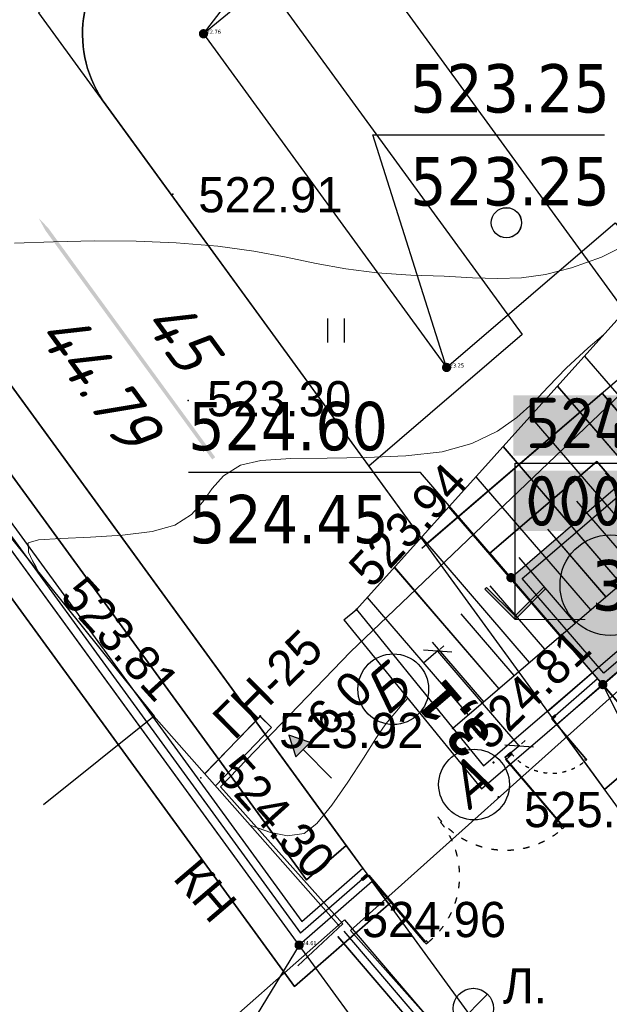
# Model space of a CAD drawing. Header units: millimetres. Extents: x 767170 to 66149698, y -983507 to 2493658.
# Tile 237 of 256: x 3332148 to 3346774, y -739359 to -714908. Entities that reach past the tile are written whole.
import ezdxf
from ezdxf.enums import TextEntityAlignment as Align

# ---------------------------------------------------------------- set-up
doc = ezdxf.new("R2010")
doc.units = ezdxf.units.MM
for name, pattern in [('ACAD_ISO03W100', [30, 12, -18]), ('Д_ТРОТ_ТРУБА', [3, 1.5, -1.5]), ('Контура низ откосов  Штриховая 0.1-0.5 - - - - - - -', [0.6, 0.1, -0.5])]:
    doc.linetypes.add(name, pattern=pattern)
for name, color, linetype in [('(004) Точки рельефа', 7, 'Continuous'), ('(004a) Точки рельефа (отк.)', 7, 'Continuous'), ('(007) Здания', 7, 'Continuous'), ('(011) Колодцы', 7, 'Continuous'), ('(013) Газ', 30, 'ИК_Газопровод -------г--------'), ('(022) Возд. Линии', 7, 'Continuous'), ('(025) Дорога', 7, 'Continuous'), ('(031) Горизонтали', 42, 'Continuous'), ('(035) Откосы', 7, 'Continuous'), ('(036) Растительность', 7, 'Continuous'), ('(038) Деревья', 7, 'Continuous'), ('(040) Ограда', 7, 'Continuous'), ('GLUXOY OG', 7, 'Continuous'), ('METALL OG', 7, 'Continuous'), ('R_Loyiha_SRF-BND', 7, 'Continuous'), ('V_GRADEMARKER', 6, 'Continuous'), ('V_Loyiha_OPOR-PNT', 7, 'Continuous'), ('Пикет', 7, 'Continuous')]:
    doc.layers.add(name, color=color, linetype=linetype)
doc.layers.add('ВВГ 3х2.5', color=5, linetype='Continuous', lineweight=40)
doc.layers.add('ГТ_ОТМЕТКА НУЛЯ', color=7, linetype='Continuous', lineweight=25)
doc.styles.add('BM-431', font='txt')
doc.styles.add('D-431', font='txt')
doc.styles.add('ESKD1', font='eskd1.shx', dxfattribs={"width": 1.2, "oblique": 14.994305})
doc.styles.add('FAYZXON', font='GOTHICB.TTF')
doc.styles.add('GOST-2.304_Type-B', font='GOST_Common.ttf')
doc.styles.add('P-131', font='txt')
doc.styles.add('S', font='txtwr', dxfattribs={"oblique": 15})
doc.styles.get("Standard").update_dxf_attribs({"font": 'isocpeui.ttf'})
doc.styles.add('Tahoma', font='tahoma.ttf')
doc.linetypes.add('FENCELINE1', pattern='A,6.35,-2.54,[133,ltypeshp.shx,S=2.54,R=0,X=-2.54,Y=0],-2.54,25.4', length=36.83)
doc.linetypes.add('GAZ_VOZDUSH', pattern='A,1,-2,["~",Standard,S=3,R=0,X=-1.5,Y=-1.5],-1,10', length=14)
doc.linetypes.add('ИК_Газопровод -------г--------', pattern='A,9,-0.6,["Г",Standard,S=1.2,R=0,X=0,Y=-0.6],-1.2', length=10.8)
doc.linetypes.add('ОГРАДА_БЕТ', pattern='A,4,["|",Standard,S=0.8,R=0,X=0,Y=-0.8],4', length=8)
doc.linetypes.add('ОГРАДА_ГЛИН', pattern='A,4,["|",Standard,S=0.8,R=0,X=0,Y=-0.8],0.5,["|",Standard,S=0.8,R=0,X=0,Y=-0.8],3.5', length=8)
doc.linetypes.add('ОГРАДА_М_1М', pattern='A,2.5,["о",Standard,S=1,R=0,X=0,Y=-0.35],0.5,["0",Standard,S=0.5,R=0,X=-0.3,Y=-0.25],2.5', length=5.5)
doc.dimstyles.new('MAGENTA genplan dimension', dxfattribs={"dimtxt": 1000, "dimasz": 500, "dimexe": 200, "dimexo": 300, "dimgap": 100, "dimtad": 1, "dimdec": 1, "dimlfac": 0.001, "dimzin": 1, "dimtxsty": 'FAYZXON', "dimblk": 'OBLIQUE', "dimcen": 0, "dimclrd": 142, "dimclre": 142, "dimclrt": 6, "dimadec": 0, "dimazin": 0, "dimtfac": 1, "dimtdec": 1, "dimtmove": 0, "dimatfit": 3, "dimldrblk": 'OBLIQUE', "dimfxl": 1, "dimlwd": 30, "dimlwe": 30, "dimarcsym": 0})

# ---------------------------------------------------------------- blocks, each defined once
blk = doc.blocks.new('d')
at = {"layer": '(038) Деревья'}
blk.add_ellipse((0, 0), major_axis=(0.265, 0.265), ratio=1, start_param=5.497787, end_param=11.780972, dxfattribs=at)
blk = doc.blocks.new('I04010')
for p, q in [((-0.412273, 0.007146), (-0.412273, 1.207146)), ((0.387727, 1.207146), (0.387727, 0.007146))]:
    blk.add_line(p, q)
blk = doc.blocks.new('I01171-flat-6')
at = {"layer": '(011) Колодцы'}
blk.add_line((-0.349, -0.361), (0.349, 0.351), dxfattribs=at)
blk.add_circle((0, 0), 0.5, dxfattribs=at)
at = {"color": 4, "style": 'S', "oblique": 15}
blk.add_attdef('Z', (0.547, 0.808), '', height=1, rotation=90, dxfattribs=at)
blk = doc.blocks.new('wef-flat-8')
at = {"layer": '(025) Дорога', "linetype": 'Д_ТРОТ_ТРУБА'}
blk.add_hatch(color=0, dxfattribs=at).paths.add_polyline_path([(-1751554.747, -1402386.181), (-1751554.392, -1402385.83), (-1751554.921, -1402385.65)])
at = {"layer": '(022) Возд. Линии', "color": 0}
for points in [[(-1751554.921, -1402385.65), (-1751554.747, -1402386.181)], [(-1751553.867, -1402386.717), (-1751554.569, -1402386.006)]]:
    blk.add_lwpolyline(points, dxfattribs=at)
at = {"layer": '(025) Дорога', "color": 0, "linetype": 'Д_ТРОТ_ТРУБА'}
blk.add_lwpolyline([(-1751554.747, -1402386.181), (-1751554.392, -1402385.83), (-1751554.921, -1402385.65), (-1751554.747, -1402386.181)], close=True, dxfattribs=at)
blk.add_lwpolyline([(-1751554.747, -1402386.181), (-1751554.392, -1402385.83)], dxfattribs=at)
blk = doc.blocks.new('Topo Xos')
at = {"layer": '(004) Точки рельефа', "color": 7, "linetype": 'ByBlock', "lineweight": -2, "transparency": 16777216}
for p in [(-16.812, -147.631), (-16.429, -152.75), (-12.255, -157.943), (-17.271, -160.588), (-9.862, -160.886), (-16.116, -162.12), (-8.727, -162.599), (-12.696, -165.781)]:
    blk.add_point(p, dxfattribs=at)
at = {"layer": '(004a) Точки рельефа (отк.)', "color": 7, "linetype": 'ByBlock', "lineweight": -2, "transparency": 16777216}
blk.add_point((-14.645, -160.595), dxfattribs=at)
at = {"layer": '(007) Здания', "ltscale": 600, "transparency": 16777216}
for points in [[(-31.83, -142.262), (-30.121, -144.58), (-17.271, -160.588), (-20.017, -162.792)], [(-17.277, -160.592), (-12.696, -165.781), (-16.444, -169.09)]]:
    blk.add_lwpolyline(points, dxfattribs=at)
at = {"layer": '(013) Газ', "linetype": 'GAZ_VOZDUSH', "ltscale": 600, "transparency": 16777216, "flags": 128}
for points in [[(42.824, -105.462), (37.439, -110.659), (15.198, -132.624), (-12.398, -158.997), (-15.624, -162.344), (-12.587, -165.746), (-13.71, -166.794)], [(-5.51, -159.742), (-12.404, -165.914), (-6.717, -172.301), (-11.078, -176.184)]]:
    blk.add_lwpolyline(points, dxfattribs=at)
at = {"layer": '(031) Горизонтали', "color": 42, "linetype": 'Continuous', "lineweight": 0, "ltscale": 600, "transparency": 16777216}
for points in [[(-20.74, -148.842), (-19.766, -148.808), (-18.748, -148.79), (-17.721, -148.796), (-16.722, -148.833), (-15.691, -148.92), (-14.798, -149.047), (-13.999, -149.195), (-13.252, -149.346), (-12.514, -149.482), (-11.744, -149.585), (-10.9, -149.636), (-10.077, -149.666), (-9.374, -149.702), (-8.749, -149.722), (-8.159, -149.703), (-7.562, -149.623), (-6.915, -149.46), (-6.177, -149.192), (-5.56, -148.888)], [(-20.143, -157.01), (-20.157, -156.974), (-20.201, -156.889), (-20.288, -156.736), (-20.391, -156.516), (-20.393, -156.283), (-20.143, -156.214), (-19.589, -156.176), (-18.853, -156.144), (-18.055, -156.095), (-17.317, -156.005), (-16.762, -155.85), (-16.348, -155.582), (-16.067, -155.267), (-15.829, -154.936), (-15.547, -154.624), (-15.133, -154.361), (-14.625, -154.245), (-13.881, -154.196), (-12.98, -154.182), (-12.002, -154.17), (-11.025, -154.128), (-10.129, -154.023), (-9.393, -153.822), (-8.756, -153.51), (-8.271, -153.176), (-7.87, -152.81), (-7.486, -152.405), (-7.052, -151.952), (-6.5, -151.445), (-6.12, -151.119)], [(-14.888, -163.298), (-14.687, -163.372), (-14.381, -163.48), (-13.966, -163.564), (-13.551, -163.505), (-13.238, -163.258), (-12.863, -162.8), (-12.464, -162.226), (-12.081, -161.635), (-11.754, -161.122), (-11.522, -160.785), (-11.301, -160.513), (-11.123, -160.306), (-10.981, -160.143)]]:
    blk.add_lwpolyline(points, dxfattribs=at)
at = {"layer": '(035) Откосы', "ltscale": 600, "transparency": 16777216}
for p, q in [((-6.595, -151.647), (-3.415, -155.347)), ((-7.269, -152.397), (-4.174, -155.999)), ((-7.943, -153.146), (-4.932, -156.65)), ((-8.617, -153.896), (-5.691, -157.302)), ((-9.291, -154.646), (-6.449, -157.954)), ((-6.079, -154.548), (-4.553, -156.325)), ((-6.796, -155.249), (-5.311, -156.976)), ((-9.965, -155.396), (-7.207, -158.605)), ((-7.512, -155.949), (-6.07, -157.628)), ((-10.639, -156.145), (-7.966, -159.257)), ((-8.228, -156.65), (-6.828, -158.279)), ((-11.313, -156.895), (-8.724, -159.908)), ((-8.944, -157.351), (-7.587, -158.931)), ((-11.987, -157.645), (-9.483, -160.56)), ((-9.66, -158.051), (-8.345, -159.583)), ((-10.377, -158.752), (-9.103, -160.234))]:
    blk.add_line(p, q, dxfattribs=at)
at = {"layer": '(035) Откосы', "linetype": 'Контура низ откосов  Штриховая 0.1-0.5 - - - - - - -', "ltscale": 600, "transparency": 16777216}
blk.add_lwpolyline([(14.281, -85.984), (20.727, -96.133), (32.163, -108.435), (36.083, -115.573), (35.908, -115.901), (35.074, -116.729), (19.635, -127.666), (6.134, -137.179), (-1.835, -146.353), (-12.255, -157.943)], dxfattribs=at)
at = {"layer": '(035) Откосы', "ltscale": 600, "transparency": 16777216}
blk.add_lwpolyline([(-9.862, -160.886), (2.903, -149.919), (7.746, -142.538), (25.311, -130.903), (40.01, -117.334), (40.328, -116.97), (40.386, -116.493), (34.649, -107.716), (22.507, -95.526), (14.281, -85.984)], dxfattribs=at)
at = {"layer": '(040) Ограда', "linetype": 'ОГРАДА_БЕТ', "ltscale": 600, "transparency": 16777216, "flags": 128}
for points in [[(-12.255, -157.943), (-9.862, -160.886), (-9.1, -161.822), (44.525, -115.774)], [(-12.565, -158.195), (-12.255, -157.943)], [(-16.018, -162.018), (-14.645, -160.595)]]:
    blk.add_lwpolyline(points, dxfattribs=at)
at = {"layer": '(040) Ограда', "ltscale": 600, "transparency": 16777216}
blk.add_lwpolyline([(-12.565, -158.195), (-10.172, -161.138), (-9.151, -162.393), (44.786, -116.077)], dxfattribs=at)
at = {"layer": '(040) Ограда', "ltscale": 600, "transparency": 16777216, "flags": 128}
for points in [[(-14.645, -160.595), (-14.357, -160.872)], [(-15.752, -162.319), (-14.357, -160.872)], [(-12.696, -165.78), (-12.546, -165.648), (-7.282, -171.823), (-11.087, -175.067)], [(-12.718, -166.062), (-7.846, -171.778), (-11.346, -174.762)]]:
    blk.add_lwpolyline(points, dxfattribs=at)
at = {"layer": '(040) Ограда', "linetype": 'ОГРАДА_М_1М', "ltscale": 600, "transparency": 16777216, "flags": 128}
blk.add_lwpolyline([(-12.566, -165.933), (-7.564, -171.8), (-11.216, -174.914)], dxfattribs=at)
at = {"layer": '(022) Возд. Линии', "transparency": 16777216}
for name, p in [('wef-flat-8', (1751540.992, 1402224.584)), ('I01171-flat-6', (-9.353, -167.849))]:
    blk.add_blockref(name, p, dxfattribs=at)
at = {"layer": '(036) Растительность', "linetype": 'Continuous', "transparency": 16777216, "xscale": 0.5, "yscale": 0.5, "zscale": 0.5}
blk.add_blockref('I04010', (-12.753, -151.319), dxfattribs=at)
at = {"layer": '(038) Деревья', "linetype": 'Continuous', "transparency": 16777216}
blk.add_blockref('d', (-8.532, -148.338), dxfattribs=at)
at = {"layer": '(004) Точки рельефа', "linetype": 'ByBlock', "transparency": 16777216, "char_height": 0.875, "attachment_point": 4, "style": 'D-431'}
for s, insert in [('522.91', (-16.175, -147.648)), ('523.30', (-15.961, -152.714)), ('525.14', (-8.097, -162.916)), ('524.96', (-12.118, -165.647))]:
    blk.add_mtext(s, dxfattribs=dict(at, insert=insert))
for s, insert, rotation in [('523.94', (-12.191, -157.15), 46.944), ('523.81', (-19.315, -157.345), 312.1815), ('524.81', (-9.251, -161.164), 43.9128), ('524.30', (-15.449, -161.753), 312.0803)]:
    blk.add_mtext(s, dxfattribs=dict(at, insert=insert, rotation=rotation))
at = {"layer": '(004a) Точки рельефа (отк.)', "linetype": 'ByBlock', "transparency": 16777216, "insert": (-14.171, -160.953), "char_height": 0.875, "attachment_point": 4, "style": 'D-431'}
blk.add_mtext('523.92', dxfattribs=at)
at = {"layer": '(007) Здания', "transparency": 16777216, "style": 'P-131'}
blk.add_text('КН', height=0.88, rotation=310.4615, dxfattribs=at).set_placement((-16.832, -164.62))
at = {"layer": '(011) Колодцы', "transparency": 16777216, "style": 'BM-431'}
blk.add_text('Л.', height=0.875, dxfattribs=at).set_placement((-8.62, -167.726))
at = {"layer": '(013) Газ', "color": 0, "linetype": 'Continuous', "transparency": 16777216, "style": 'BM-431'}
for s, p in [('ГН-25', (-15.279, -161.216)), ('6.0', (-12.945, -161.153))]:
    blk.add_text(s, height=0.875, rotation=44.6423, dxfattribs=at).set_placement(p)
blk = doc.blocks.new('_Oblique')
at = {"color": 0, "linetype": 'ByBlock', "lineweight": -2}
blk.add_line((-0.5, -0.5), (0.5, 0.5), dxfattribs=at)
blk = doc.blocks.new('*D294')
at = {"color": 142, "lineweight": 30, "transparency": 16777216}
for p, q in [((1989123, -731441), (1989123, -731185)), ((1992223, -731441), (1992223, -731185)), ((1989123, -731385), (1992223, -731385))]:
    blk.add_line(p, q, dxfattribs=at)
at = {"color": 142, "lineweight": 30, "transparency": 16777216, "xscale": 500, "yscale": 500, "zscale": 500, "rotation": 180}
blk.add_blockref('_Oblique', (1989123, -731385), dxfattribs=at)
at = {"color": 142, "lineweight": 30, "transparency": 16777216, "xscale": 500, "yscale": 500, "zscale": 500}
blk.add_blockref('_Oblique', (1992223, -731385), dxfattribs=at)
at = {"color": 6, "transparency": 16777216, "insert": (1990673, -730689), "char_height": 1000, "attachment_point": 5, "style": 'FAYZXON'}
blk.add_mtext('3,1', dxfattribs=at)
blk = doc.blocks.new('*D295')
at = {"color": 142, "lineweight": 30, "transparency": 16777216}
for p, q in [((1986356, -727461), (1986356, -724361)), ((1986433, -724361), (1986556, -724361)), ((1986433, -727461), (1986556, -727461))]:
    blk.add_line(p, q, dxfattribs=at)
at = {"color": 142, "lineweight": 30, "transparency": 16777216, "xscale": 500, "yscale": 500, "zscale": 500}
for p, rotation in [((1986356, -724361), 90), ((1986356, -727461), 270)]:
    blk.add_blockref('_Oblique', p, dxfattribs=dict(at, rotation=rotation))
at = {"color": 6, "transparency": 16777216, "insert": (1985661, -725911), "char_height": 1000, "attachment_point": 5, "rotation": 90, "style": 'FAYZXON'}
blk.add_mtext('3,1', dxfattribs=at)
blk = doc.blocks.new('A$C086e4636')
at = {"color": 0, "lineweight": 30, "ltscale": 400}
for points in [[(-2733, 65), (-2524, 65), (-2524, -6), (-2733, -6)], [(-2500, 0), (-2500, -2452), (-2524, -2452), (-2524, 0)], [(2534, 0), (2534, -2452), (2558, -2452), (2558, 0)], [(2767, 65), (2558, 65), (2558, -6), (2767, -6)], [(-2524, -2452), (-2524, -2518), (-2458, -2518), (-2458, -2452)], [(2558, -2452), (2558, -2518), (2492, -2518), (2492, -2452)]]:
    blk.add_lwpolyline(points, close=True, dxfattribs=at)
at = {"color": 0, "linetype": 'ACAD_ISO03W100', "lineweight": 25, "ltscale": 15}
for points in [[(0, 0, -0.433127), (-2458, -2518)], [(34, 0, 0.433127), (2492, -2518)]]:
    blk.add_lwpolyline(points, format="xyb", dxfattribs=at)
blk = doc.blocks.new('A$Cdc330da0')
at = {"color": 0, "lineweight": 30, "ltscale": 400}
for points in [[(-2570, 1291), (-2360, 1291), (-2360, 1220), (-2570, 1220)], [(141, 1226), (141, -1226), (164, -1226), (164, 1226)], [(374, 1291), (164, 1291), (164, 1220), (374, 1220)], [(164, -1226), (164, -1292), (98, -1292), (98, -1226)]]:
    blk.add_lwpolyline(points, close=True, dxfattribs=at)
at = {"color": 0, "linetype": 'ACAD_ISO03W100', "lineweight": 25, "ltscale": 15}
blk.add_lwpolyline([(-2360, 1226, 0.433127), (98, -1292)], format="xyb", dxfattribs=at)
blk = doc.blocks.new('A$C506b9f70')
at = {"color": 0, "ltscale": 400, "xscale": 1.230330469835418, "yscale": 1.230330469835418, "zscale": 1.230330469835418, "rotation": 179.9999999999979}
blk.add_blockref('A$C086e4636', (-371, -1573), dxfattribs=at)
at = {"color": 0, "xscale": 0.7338707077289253, "yscale": 0.7338707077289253, "zscale": 0.7338707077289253, "rotation": 180.000000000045}
blk.add_blockref('A$Cdc330da0', (-5507, -705), dxfattribs=at)
blk = doc.blocks.new('Eksplikatsia')
h = blk.add_hatch(color=2)
h.dxf.hatch_style = 1
edge = h.paths.add_edge_path()
edge.add_arc((0, 0), 1250, 0, 360)
at = {"lineweight": 30}
blk.add_circle((0, 0), 1250, dxfattribs=at)
at = {"color": 1}
blk.add_attdef('№', text='', height=1250, dxfattribs=at).set_placement((0, 0), align=Align.MIDDLE_CENTER)
blk = doc.blocks.new('*U1374')
at = {"layer": 'V_GRADEMARKER', "elevation": 524}
blk.add_lwpolyline([(-20.139, -148.217, 0, 0.486, 0), (-19.053, -149.71, 0.0923, 0.0923, 0), (-15.794, -154.188, 0.486, 0, 0)], format="xyseb", dxfattribs=at)
at = {"layer": 'V_GRADEMARKER', "style": 'ESKD1', "oblique": 14.9943, "width": 1.2}
for s, p in [('45', (-17.597, -150.769, 524)), ('44.79', (-20.228, -151.075, 524))]:
    blk.add_text(s, height=1.2, rotation=306.0466, dxfattribs=at).set_placement(p)
blk = doc.blocks.new('*U1385')
at = {"layer": 'V_Loyiha_OPOR-PNT', "elevation": 524.43}
blk.add_lwpolyline([(-8.42, -157.151), (-10.662, -154.541), (-16.423, -154.541)], dxfattribs=at)
at = {"layer": 'V_Loyiha_OPOR-PNT', "const_width": 0.115, "elevation": 524.43}
blk.add_lwpolyline([(-8.477, -157.151, 1), (-8.362, -157.151, 1)], format="xyb", close=True, dxfattribs=at)
at = {"layer": 'V_Loyiha_OPOR-PNT', "color": 1, "style": 'Tahoma'}
blk.add_text('524.60', height=1.2, dxfattribs=at).set_placement((-16.423, -153.987, 524.43))
at = {"layer": 'V_Loyiha_OPOR-PNT', "color": 5, "style": 'Tahoma'}
blk.add_text('524.45', height=1.2, dxfattribs=at).set_placement((-16.403, -156.295, 524.43))
blk = doc.blocks.new('*U1388')
at = {"layer": 'V_Loyiha_OPOR-PNT', "const_width": 0.115, "elevation": 524.59}
blk.add_lwpolyline([(-6.197, -159.806, 1), (-6.082, -159.806, 1)], format="xyb", close=True, dxfattribs=at)
at = {"layer": 'V_Loyiha_OPOR-PNT', "elevation": 524.59}
blk.add_lwpolyline([(-6.139, -159.806), (-3.458, -165.221), (2.31, -165.221)], dxfattribs=at)
at = {"layer": 'V_Loyiha_OPOR-PNT', "color": 1, "style": 'Tahoma'}
blk.add_text('524.60', height=1.2, dxfattribs=at).set_placement((-2.535, -164.667, 524.59))
at = {"layer": 'V_Loyiha_OPOR-PNT', "color": 5, "style": 'Tahoma'}
blk.add_text('525.17', height=1.2, dxfattribs=at).set_placement((-2.535, -166.974, 524.59))
blk = doc.blocks.new('*U1389')
at = {"layer": 'V_Loyiha_OPOR-PNT', "const_width": 0.115, "elevation": 524.61}
blk.add_lwpolyline([(-13.732, -166.277, 1), (-13.617, -166.277, 1)], format="xyb", close=True, dxfattribs=at)
at = {"layer": 'V_Loyiha_OPOR-PNT', "elevation": 524.61}
blk.add_lwpolyline([(-13.674, -166.277), (-17.005, -171.76), (-11.231, -171.76)], dxfattribs=at)
at = {"layer": 'V_Loyiha_OPOR-PNT', "color": 1, "style": 'Tahoma'}
blk.add_text('524.61', height=1.2, dxfattribs=at).set_placement((-16.081, -171.206, 524.61))
at = {"layer": 'V_Loyiha_OPOR-PNT', "color": 5, "style": 'Tahoma'}
blk.add_text('524.86', height=1.2, dxfattribs=at).set_placement((-16.081, -173.513, 524.61))
blk = doc.blocks.new('*U1402')
at = {"layer": 'V_Loyiha_OPOR-PNT', "elevation": 522.76}
blk.add_lwpolyline([(-16.047, -143.644), (-13.07, -139.761), (-7.296, -139.761)], dxfattribs=at)
at = {"layer": 'V_Loyiha_OPOR-PNT', "const_width": 0.115, "elevation": 522.76}
blk.add_lwpolyline([(-16.105, -143.644, 1), (-15.989, -143.644, 1)], format="xyb", close=True, dxfattribs=at)
at = {"layer": 'V_Loyiha_OPOR-PNT', "color": 1, "style": 'Tahoma'}
blk.add_text('522.76', height=1.2, dxfattribs=at).set_placement((-12.147, -139.207, 522.76))
at = {"layer": 'V_Loyiha_OPOR-PNT', "color": 5, "style": 'Tahoma'}
blk.add_text('522.76', height=1.2, dxfattribs=at).set_placement((-12.147, -141.514, 522.76))
blk = doc.blocks.new('*U1403')
at = {"layer": 'V_Loyiha_OPOR-PNT', "elevation": 523.25}
blk.add_lwpolyline([(-10.016, -151.931), (-11.843, -146.153), (-6.101, -146.153)], dxfattribs=at)
at = {"layer": 'V_Loyiha_OPOR-PNT', "const_width": 0.115, "elevation": 523.25}
blk.add_lwpolyline([(-10.073, -151.931, 1), (-9.958, -151.931, 1)], format="xyb", close=True, dxfattribs=at)
at = {"layer": 'V_Loyiha_OPOR-PNT', "color": 1, "style": 'Tahoma'}
blk.add_text('523.25', height=1.2, dxfattribs=at).set_placement((-10.92, -145.599, 523.25))
at = {"layer": 'V_Loyiha_OPOR-PNT', "color": 5, "style": 'Tahoma'}
blk.add_text('523.25', height=1.2, dxfattribs=at).set_placement((-10.92, -147.907, 523.25))
blk = doc.blocks.new('*U1518')
at = {"layer": 'R_Loyiha_SRF-BND'}
blk.add_polyline3d([(-45.328, -81.823, 519.715), (-29.378, -120.948, 521.28), (-20.48, -113.64, 521.85), (-24.287, -109.003, 520.91), (10.489, -80.444, 521.82), (34.603, -109.814, 524.28), (26.87, -116.163, 523.18), (23.066, -111.53, 522.38), (-16.047, -143.644, 522.76), (-10.016, -151.931, 523.25), (-5.836, -148.341, 522.85), (-0.297, -154.79, 525.47), (5.449, -160.828, 524.957), (-8.192, -173.81, 525.018), (-8.192, -173.81, 525.018), (-13.674, -166.277, 524.61), (-44.633, -123.738, 522.4), (-46.404, -121.305, 520.51), (-43.284, -118.626, 520.5), (-56.516, -86.165, 519.339), (-62.197, -66.264, 518.87)], dxfattribs=at)
at = {"layer": 'R_Loyiha_SRF-BND', "color": 170, "style": 'Tahoma'}
for s, p in [('522.76', (-16.047, -143.644, 522.76)), ('523.25', (-10.016, -151.931, 523.25)), ('524.61', (-13.674, -166.277, 524.61))]:
    blk.add_text(s, height=0.1, dxfattribs=at).set_placement(p)
blk = doc.blocks.new('*U1799')
at = {"layer": 'ГТ_ОТМЕТКА НУЛЯ', "linetype": 'Continuous', "lineweight": -3}
h = blk.add_hatch(color=256, dxfattribs=at)
h.dxf.hatch_style = 1
h.paths.add_polyline_path([(0.752, 0.756), (0, 0), (-0.756, 0.752), (-0.713, 0.795), (0, 0.085), (0.71, 0.798)])
at = {"layer": 'ГТ_ОТМЕТКА НУЛЯ', "linetype": 'Continuous', "lineweight": 30}
for p, q in [((0, 0), (0, 3.877)), ((0, 3.877), (5.377, 3.877))]:
    blk.add_line(p, q, dxfattribs=at)
at = {"layer": 'ГТ_ОТМЕТКА НУЛЯ', "color": 7, "true_color": 0xffffff, "transparency": 33554687, "const_width": 1.5}
for points in [[(-0.048, 4.812), (5.172, 4.812)], [(-0.048, 2.942), (5.172, 2.942)]]:
    blk.add_lwpolyline(points, dxfattribs=at)
at = {"layer": 'ГТ_ОТМЕТКА НУЛЯ', "linetype": 'Continuous', "lineweight": -3}
blk.add_lwpolyline([(0.752, 0.756), (0, 0), (-0.756, 0.752), (-0.713, 0.795), (0, 0.085), (0.71, 0.798), (0.752, 0.756)], dxfattribs=at)
at = {"layer": 'ГТ_ОТМЕТКА НУЛЯ', "linetype": 'Continuous', "lineweight": 20}
blk.add_lwpolyline([(0, 0), (1.732, 0)], dxfattribs=at)
at = {"layer": 'ГТ_ОТМЕТКА НУЛЯ', "color": 18, "true_color": 0x000000, "style": 'GOST-2.304_Type-B'}
blk.add_attdef('ОТМ', text='', height=1.25, rotation=360, dxfattribs=at).set_placement((0.248, 3.877), align=Align.BOTTOM_LEFT)
blk.add_attdef('ПР', text='', height=1.25, rotation=360, dxfattribs=at).set_placement((0.248, 3.566), align=Align.TOP_LEFT)
blk = doc.blocks.new('asdaw1234141')
at = {"layer": '(004) Точки рельефа', "color": 7, "linetype": 'ByBlock', "lineweight": -2}
for p in [(-68914, -71911), (-66521, -74854), (-65386, -76567), (-69355, -79749)]:
    blk.add_point(p, dxfattribs=at)
at = {"layer": '(004a) Точки рельефа (отк.)', "color": 7, "linetype": 'ByBlock', "lineweight": -2}
blk.add_point((-71304, -74563), dxfattribs=at)
at = {"layer": '(007) Здания', "ltscale": 600}
blk.add_lwpolyline([(-73936, -74561), (-69355, -79749), (-73103, -83058)], dxfattribs=at)
at = {"layer": '(013) Газ', "linetype": 'GAZ_VOZDUSH', "ltscale": 600, "flags": 128}
for points in [[(-13836, -19430), (-19220, -24627), (-41461, -46592), (-69057, -72965), (-72284, -76313), (-69246, -79714), (-70369, -80762)], [(-62169, -73710), (-69063, -79882), (-63376, -86269), (-67737, -90152)]]:
    blk.add_lwpolyline(points, dxfattribs=at)
at = {"layer": '(031) Горизонтали', "color": 42, "linetype": 'Continuous', "lineweight": 0, "ltscale": 600}
blk.add_lwpolyline([(-71547, -77266), (-71346, -77340), (-71040, -77448), (-70626, -77532), (-70210, -77473), (-69897, -77227), (-69522, -76768), (-69123, -76195), (-68741, -75603), (-68414, -75090), (-68181, -74753), (-67960, -74481), (-67782, -74275), (-67640, -74111)], dxfattribs=at)
at = {"layer": '(035) Откосы', "ltscale": 600}
for p, q in [((-63254, -65615), (-60075, -69316)), ((-63928, -66365), (-60833, -69967)), ((-64602, -67115), (-61591, -70619)), ((-65276, -67864), (-62350, -71270)), ((-65950, -68614), (-63108, -71922)), ((-62739, -68516), (-61212, -70293)), ((-66624, -69364), (-63867, -72574)), ((-63455, -69217), (-61971, -70945)), ((-64171, -69918), (-62729, -71596)), ((-67298, -70114), (-64625, -73225)), ((-64887, -70618), (-63487, -72248)), ((-67972, -70863), (-65383, -73877)), ((-65603, -71319), (-64246, -72899)), ((-68646, -71613), (-66142, -74528)), ((-66320, -72020), (-65004, -73551)), ((-67036, -72720), (-65763, -74202))]:
    blk.add_line(p, q, dxfattribs=at)
at = {"layer": '(040) Ограда', "linetype": 'ОГРАДА_БЕТ', "ltscale": 600, "flags": 128}
for points in [[(-68914, -71911), (-66521, -74854), (-65760, -75790), (-12134, -29742)], [(-69224, -72163), (-68914, -71911)], [(-72677, -75987), (-71304, -74563)]]:
    blk.add_lwpolyline(points, dxfattribs=at)
at = {"layer": '(040) Ограда', "ltscale": 600}
blk.add_lwpolyline([(-69224, -72163), (-66831, -75106), (-65811, -76362), (-11873, -30045)], dxfattribs=at)
at = {"layer": '(040) Ограда', "ltscale": 600, "flags": 128}
for points in [[(-71304, -74563), (-71016, -74841)], [(-72412, -76287), (-71016, -74841)], [(-69355, -79749), (-69205, -79617), (-63941, -85791), (-67746, -89035)], [(-69378, -80031), (-64505, -85746), (-68005, -88731)]]:
    blk.add_lwpolyline(points, dxfattribs=at)
at = {"layer": '(040) Ограда', "linetype": 'ОГРАДА_М_1М', "ltscale": 600, "flags": 128}
blk.add_lwpolyline([(-69225, -79901), (-64223, -85769), (-67876, -88883)], dxfattribs=at)
at = {"layer": 'Пикет', "color": 7, "linetype": 'ByBlock', "lineweight": -2, "transparency": 16777216}
blk.add_point((-65510, -75711, 524778), dxfattribs=at)
at = {"layer": '(022) Возд. Линии', "xscale": 1000, "yscale": 1000, "zscale": 1000}
for name, p in [('wef-flat-8', (1751484333, 1402310616)), ('I01171-flat-6', (-66012, -81817))]:
    blk.add_blockref(name, p, dxfattribs=at)
at = {"layer": '(038) Деревья', "linetype": 'Continuous', "xscale": 1000, "yscale": 1000, "zscale": 1000}
blk.add_blockref('d', (-65192, -62306), dxfattribs=at)
at = {"layer": '(004) Точки рельефа', "linetype": 'ByBlock', "char_height": 875, "attachment_point": 4, "style": 'D-431'}
for s, insert, rotation in [('523.94', (-68850, -71118), 46.944), ('524.81', (-65910, -75132), 43.9128), ('524.30', (-72108, -75722), 312.0803)]:
    blk.add_mtext(s, dxfattribs=dict(at, insert=insert, rotation=rotation))
for s, insert in [('525.14', (-64756, -76884)), ('524.96', (-68777, -79615))]:
    blk.add_mtext(s, dxfattribs=dict(at, insert=insert))
at = {"layer": '(004a) Точки рельефа (отк.)', "linetype": 'ByBlock', "insert": (-70830, -74921), "char_height": 875, "attachment_point": 4, "style": 'D-431'}
blk.add_mtext('523.92', dxfattribs=at)
at = {"layer": '(007) Здания', "style": 'P-131'}
blk.add_text('КН', height=880, rotation=310.4615, dxfattribs=at).set_placement((-73491, -78588))
at = {"layer": '(011) Колодцы', "style": 'BM-431'}
blk.add_text('Л.', height=875, dxfattribs=at).set_placement((-65279, -81694))
at = {"layer": '(013) Газ', "color": 0, "linetype": 'Continuous', "style": 'BM-431'}
for s, p in [('ГН-25', (-71938, -75184)), ('6.0', (-69604, -75121))]:
    blk.add_text(s, height=875, rotation=44.6423, dxfattribs=at).set_placement(p)
at = {"color": 4, "oblique": 15}
for p in [(7915, -43169, 526510), (-14957, -65237, 525926), (-30354, -80716, 525694), (-52139, -102428, 524466)]:
    blk.add_attdef('Z', p, '', height=1000, rotation=4.8022, dxfattribs=at)
blk = doc.blocks.new('A$C204b781e')
h = blk.add_hatch(color=1)
h.dxf.hatch_style = 1
h.paths.add_polyline_path([(-1750, 1750), (1750, 1750), (1750, -1750), (-1750, -1750)])
for p, q in [((-4299.18, 1550), (-4779.18, 1550)), ((-4299.18, -1550), (-4779.18, -1550))]:
    blk.add_line(p, q)
for points in [[(1750, 1750), (1750, 2550), (-1750, 2550), (-1750, 1750)], [(-1750, -1750), (-1750, -2550), (1750, -2550), (1750, -1750)]]:
    blk.add_lwpolyline(points)
at = {"ltscale": 0.2}
blk.add_lwpolyline([(-1750, 1750), (1750, 1750), (1750, -1750), (-1750, -1750)], close=True, dxfattribs=at)
at = {"color": 2, "ltscale": 0.2}
blk.add_lwpolyline([(-1550, 1550), (1550, 1550), (1550, -1550), (-1550, -1550)], close=True, dxfattribs=at)
for centre in [(-5769.45, 1550), (-5791.68, -1550), (-1550, -6751.43), (1550, -6751.43)]:
    blk.add_circle(centre, 877.5)
at = {"ltscale": 50}
for s, p in [('Б', (-6363.77, 1129.49)), ('А', (-6386, -1970.51)), ('1', (-2199.03, -7262.02)), ('2', (900.97, -7262.02))]:
    blk.add_text(s, height=1080, dxfattribs=at).set_placement(p)
dim = blk.add_linear_dim(base=(-4316.6, 1550), p1=(-4539.18, -1550), p2=(-4539.18, 1550), angle=90, dimstyle='MAGENTA genplan dimension')
dim.commit()
dim.dimension.update_dxf_attribs({"geometry": '*D295', "text_midpoint": (-5011.78, 0), "insert": (-1990672.56, 725911.28)})
dim = blk.add_linear_dim(base=(1550, -5473.25), p1=(-1550, -5830.12), p2=(1550, -5830.12), dimstyle='MAGENTA genplan dimension')
dim.commit()
dim.dimension.update_dxf_attribs({"geometry": '*D294', "text_midpoint": (0, -4778.07), "insert": (-1990672.56, 725911.28)})

msp = doc.modelspace()

# ---------------------------------------------------------------- block references
at = {"xscale": 1000, "yscale": 1000, "zscale": 1000}
msp.add_blockref('Topo Xos', (3352754.32, -571613.28), dxfattribs=at)

# ---------------------------------------------------------------- next in the draw order: linework, layer by layer
for points in [[(3341355.79, -736834.3), (3338963.79, -738920.39), (3300395.29, -685926.13), (3223754.93, -569428.84), (3354734.55, -489851.54), (3417832.14, -602286.69), (3386575.58, -622966.39), (3386415.24, -626464), (3388363.36, -629103.83), (3367521.85, -647824.51), (3398510.59, -687779.78), (3350636.95, -728888.93), (3351483.64, -729874.71), (3346654.19, -734022.69)], [(3359171.41, -501435.7), (3354076.73, -492357.37), (3226284.18, -569998.35), (3301875.69, -684901.32), (3339262.33, -736271.67), (3340245.89, -735413.89)], [(3364524.22, -508726.34), (3356754.66, -513319.35), (3385655.28, -563623.67), (3399414.83, -587573.5), (3380354.46, -599009.68), (3376325.33, -606160.38), (3310511.21, -641558.78), (3307426.61, -653436.18), (3323376.13, -692561.05), (3332274.72, -685253.3), (3328466.84, -680616.48), (3363242.99, -652057.43), (3381651.74, -674473.62), (3384824.65, -678338.53), (3384822.63, -678340.19), (3387357.39, -681427.77), (3379624.28, -687776.29), (3375820.49, -683142.9), (3351093.54, -703442.56), (3336707.18, -715257.01), (3342738.66, -723544.43), (3346918.1, -719954.74), (3352456.88, -726403.49)], [(3223754.93, -569428.84), (3300395.29, -685926.13), (3338963.79, -738920.39), (3341309.21, -736874.92), (3340895.7, -736306.74), (3339079.89, -737890.33), (3300971, -685527.59), (3224738.53, -569650.32)], [(3365073.23, -647604.42), (3396040.54, -687532.07), (3349464.21, -727523.52), (3346596.96, -724185.21), (3342226.53, -727938.95), (3345243.68, -732084.6), (3346354.22, -731116.09), (3343813.41, -728157.85), (3346468.51, -725877.4), (3349009.86, -728836.26), (3397001.83, -687629.31), (3366025.47, -647690.01)], [(3366569.61, -647738.92), (3397549.33, -687682.55), (3349270.46, -729139.67), (3349791.45, -729746.26), (3347136.35, -732026.71), (3346614.85, -731419.53), (3345479.97, -732409.28), (3346654.19, -734022.69), (3351483.64, -729874.71), (3350636.95, -728888.93), (3398510.59, -687779.78), (3367521.85, -647824.51)], [(3342121.22, -728029.4), (3346596.96, -724185.21), (3349464.21, -727523.52)], [(3344562.21, -745423.2), (3339079.89, -737890.33)]]:
    msp.add_lwpolyline(points)
at = {"color": 2, "lineweight": 30}
msp.add_lwpolyline([(3362997.57, -506143.84), (3352677.38, -512244.66), (3383054.01, -565118.14), (3395347.15, -586515.53), (3378130.41, -596845.54), (3374138.51, -603930.17), (3307936.74, -639537.06), (3304272.54, -653646.23), (3322134.59, -697462.61), (3336497.07, -685667.78), (3332689.19, -681030.96), (3362828.51, -656279.77), (3383135.11, -681012.61), (3380039.44, -683554.01), (3376235.65, -678920.62), (3332616.46, -714734.44), (3342226.53, -727938.95), (3346596.96, -724185.21), (3355718.77, -734805.63)], dxfattribs=at)
msp.add_lwpolyline([(3225300.58, -569776.88), (3301299.98, -685299.86), (3339146.23, -737301.72), (3340659.4, -735982.07), (3340245.89, -735413.89), (3339262.33, -736271.67), (3301875.69, -684901.32), (3246560.45, -600819.32, -0.03415901)], format="xyb")
msp.add_lwpolyline([(3293442.22, -637053.35, 0.48309225), (3289099.23, -635256.09), (3287160.06, -636334.91), (3269658.33, -604875.58), (3272279.94, -603417.1, 0.41421356), (3273443.07, -599337.01), (3271724.72, -596248.28, 0.42549538), (3267545.15, -595143.01), (3255627.07, -602385.49, -0.37475214), (3246560.45, -600819.32), (3301875.69, -684901.32), (3339262.33, -736271.67), (3340245.89, -735413.89), (3319513.28, -706926.67), (3299077.92, -656797.86)], format="xyb", close=True)
at = {"lineweight": 30}
for points in [[(3293442.22, -637053.35), (3299077.92, -656797.86), (3319513.28, -706926.67), (3344768.7, -741628.36, -0.376197), (3344411.26, -745566.86), (3353179.68, -737222.06, -0.45328456), (3348685.85, -736814.25), (3334281.57, -717022.34, -0.39720505), (3334803.24, -712938.6), (3376239.69, -678917.3), (3377505.41, -680459.07), (3380602.62, -677923.17), (3362828.51, -656279.77), (3332689.19, -681030.96), (3334593.13, -683349.37, -0.41421356), (3334178.66, -687571.71), (3325280.07, -694879.46, -0.5052191), (3320598.1, -693693.53), (3304648.57, -654568.66, -0.16168228)], [(3334281.57, -717022.34, -0.39720505), (3334803.24, -712938.6)], [(3334803.24, -712938.6, 0.39720505), (3334281.57, -717022.34)]]:
    msp.add_lwpolyline(points, format="xyb", dxfattribs=at)
for points in [[(3339262.33, -736271.67), (3301875.69, -684901.32)], [(3301875.69, -684901.32), (3339262.33, -736271.67)], [(3301299.98, -685299.86), (3339146.23, -737301.72)], [(3339079.89, -737890.33), (3300971, -685527.59)], [(3300395.29, -685926.13), (3338963.79, -738920.39)], [(3319513.28, -706926.67), (3344768.7, -741628.36)], [(3340245.89, -735413.89), (3319513.28, -706926.67)], [(3348685.85, -736814.25), (3334281.57, -717022.34)], [(3334281.57, -717022.34), (3342226.53, -727938.95)], [(3346596.96, -724185.21), (3342226.53, -727938.95)], [(3342226.53, -727938.95), (3346596.96, -724185.21)], [(3349464.21, -727523.52), (3346596.96, -724185.21)], [(3346596.96, -724185.21), (3349464.21, -727523.52)], [(3343813.41, -728157.85), (3346468.51, -725877.4)], [(3346468.51, -725877.4), (3349009.86, -728836.26)], [(3342226.53, -727938.95), (3345243.68, -732084.6)], [(3346354.22, -731116.09), (3343813.41, -728157.85)], [(3346654.19, -734022.69), (3351483.64, -729874.71)], [(3345243.68, -732084.6), (3346354.22, -731116.09)], [(3346614.85, -731419.53), (3345479.97, -732409.28)], [(3347136.35, -732026.71), (3346614.85, -731419.53)], [(3345479.97, -732409.28), (3346654.19, -734022.69)], [(3340245.89, -735413.89), (3339262.33, -736271.67)], [(3339262.33, -736271.67), (3340245.89, -735413.89)], [(3340659.4, -735982.07), (3340245.89, -735413.89)], [(3339146.23, -737301.72), (3340659.4, -735982.07)], [(3340895.7, -736306.74), (3339079.89, -737890.33)], [(3341309.21, -736874.92), (3340895.7, -736306.74)], [(3338963.79, -738920.39), (3341309.21, -736874.92)]]:
    msp.add_lwpolyline(points, dxfattribs=at)
for points in [[(3338345.27, -710030.43), (3336487.22, -711555.97), (3344615, -722723.79), (3340809.68, -725992.15), (3342226.53, -727938.95), (3347858.41, -723101.77)], [(3343813.41, -728157.85), (3346468.51, -725877.4), (3349791.45, -729746.26), (3347136.35, -732026.71)]]:
    msp.add_lwpolyline(points, close=True)
at = {"layer": 'GLUXOY OG', "color": 186, "linetype": 'ОГРАДА_ГЛИН', "lineweight": 30, "ltscale": 400}
for points in [[(3339079.89, -737890.33), (3300971, -685527.59), (3224738.53, -569650.32), (3354478.73, -490826.03), (3416903.29, -602061.89), (3385892.61, -622578.92), (3385704.61, -626679.92), (3387422.61, -629007.92), (3366569.61, -647738.92), (3397549.33, -687682.55)], [(3397001.83, -687629.31), (3366025.47, -647690.01), (3386885.04, -628953.11), (3385298.53, -626803.3), (3385502.34, -622357.51), (3416372.52, -601933.43), (3354332.55, -491382.88), (3225300.58, -569776.88), (3301299.98, -685299.86), (3339146.23, -737301.72)]]:
    msp.add_lwpolyline(points, dxfattribs=at)
at = {"layer": 'GLUXOY OG', "color": 186, "lineweight": 30, "ltscale": 400}
msp.add_lwpolyline([(3397275.58, -687655.93), (3366297.54, -647714.47), (3387153.82, -628980.52), (3385501.57, -626741.61), (3385697.48, -622468.21), (3416637.9, -601997.66), (3354405.64, -491104.45), (3225019.56, -569713.6), (3301135.49, -685413.73), (3339113.06, -737596.03)], dxfattribs=at)
at = {"layer": 'METALL OG', "color": 5, "lineweight": 30, "ltscale": 120}
for points in [[(3345243.68, -732084.6), (3346354.22, -731116.09)], [(3346614.85, -731419.53), (3345479.97, -732409.28)], [(3339146.23, -737301.72), (3340659.4, -735982.07)], [(3340895.7, -736306.74), (3339079.89, -737890.33)]]:
    msp.add_lwpolyline(points, dxfattribs=at)
at = {"layer": 'METALL OG', "color": 5, "linetype": 'FENCELINE1', "lineweight": 30, "ltscale": 80}
for points in [[(3345361.83, -732246.94), (3346484.54, -731267.81)], [(3340777.55, -736144.4), (3339113.06, -737596.03)]]:
    msp.add_lwpolyline(points, dxfattribs=at)

# ---------------------------------------------------------------- next in the draw order: block references
at = {"rotation": 40.65906120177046}
msp.add_blockref('A$C204b781e', (3346802.43, -728952.05), dxfattribs=at)
ref = msp.add_blockref('Eksplikatsia', (3346802.43, -728952.05))
ref.add_attrib('№', '3', dxfattribs={"color": 1, "height": 1250, "style": 'Tahoma'}).set_placement((3346802.43, -728952.05), align=Align.MIDDLE_CENTER)
at = {"color": 5, "xscale": 0.7177323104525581, "yscale": 0.7177323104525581, "zscale": 0.7177323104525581, "rotation": 220.2502163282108}
msp.add_blockref('A$C506b9f70', (3343021.51, -735757.94), dxfattribs=at)
at = {"layer": 'R_Loyiha_SRF-BND', "xscale": 1000, "yscale": 1000, "zscale": 1000}
msp.add_blockref('*U1518', (3352754.32, -571613.28), dxfattribs=at)
at = {"layer": 'V_GRADEMARKER', "xscale": 1000, "yscale": 1000, "zscale": 1000}
msp.add_blockref('*U1374', (3352754.32, -571613.28), dxfattribs=at)
at = {"layer": 'V_Loyiha_OPOR-PNT', "xscale": 1000, "yscale": 1000, "zscale": 1000}
for name in ['*U1402', '*U1403', '*U1385', '*U1388', '*U1389']:
    msp.add_blockref(name, (3352754.32, -571613.28), dxfattribs=at)
at = {"layer": 'ВВГ 3х2.5', "color": 1, "lineweight": 40}
msp.add_blockref('asdaw1234141', (3409413.61, -657644.92), dxfattribs=at)
at = {"layer": 'ГТ_ОТМЕТКА НУЛЯ', "xscale": 1000, "yscale": 1000, "zscale": 1000}
msp.add_blockref('*U1799', (3344442.01, -729799.74, 523710), dxfattribs=at).add_auto_attribs({'ОТМ': '524.75', 'ПР': '000.00'})

doc.saveas('drawing.dxf')
